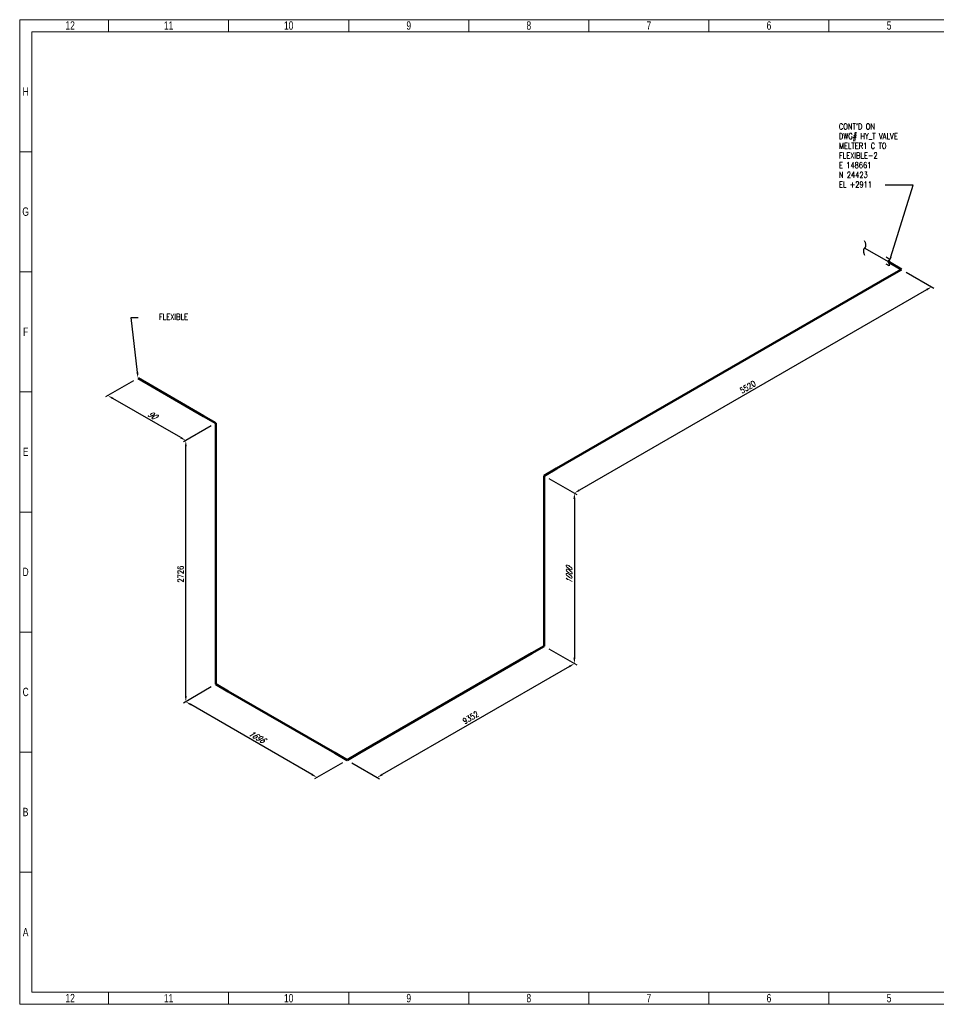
# Model space of a CAD drawing. Header units: millimetres. Extents: x 0 to 594, y 0 to 424.
# Tile 1 of 14: x 0 to 395, y 0 to 424. Entities that reach past the tile are written whole.
import ezdxf
from ezdxf import colors
from ezdxf.entities.mleader import LeaderData, LeaderLine
from ezdxf.math import Vec2, Vec3

# ---------------------------------------------------------------- set-up
doc = ezdxf.new("R2010")
doc.units = ezdxf.units.MM
doc.header["$LTSCALE"] = 0.25
doc.linetypes.add('DASHED2', pattern=[9.525, 6.35, -3.175])
for name, color, linetype in [('Annotation', 7, 'Continuous'), ('Continuation', 7, 'DASHED2'), ('Dimension', 1, 'Continuous')]:
    doc.layers.add(name, color=color, linetype=linetype)
doc.layers.add('Pipe Small Bore', color=30, linetype='Continuous', lineweight=50)
doc.styles.add('AdskIsoAnnotation', font='romans.shx', dxfattribs={"width": 0.8, "height": 1})
doc.styles.add('AdskIsoMetric', font='romans.shx', dxfattribs={"width": 0.8, "height": 2.5})
doc.styles.add('AdskIsoMetric-30', font='romans.shx', dxfattribs={"width": 0.8, "height": 2.5})
doc.styles.add('AdskIsoMetric30', font='romans.shx', dxfattribs={"width": 0.8, "oblique": 30, "height": 2.5})
doc.styles.add('SLDTEXTSTYLE3', font='TXT', dxfattribs={"width": 0.75})
doc.styles.get("Standard").update_dxf_attribs({"font": 'arial.ttf'})
doc.dimstyles.new('AdskIsoMetric', dxfattribs={"dimtxt": 2.5, "dimasz": 2.5, "dimexe": 1, "dimexo": 2, "dimgap": 0.8, "dimtad": 1, "dimdec": 0, "dimrnd": 1, "dimzin": 0, "dimdsep": 46, "dimtxsty": 'AdskIsoMetric', "dimcen": 0, "dimclrt": 7, "dimadec": 0, "dimazin": 0, "dimtfac": 1, "dimtdec": 0, "dimtmove": 1, "dimatfit": 3, "dimfxl": 1, "dimtfill": 1, "dimfrac": 2, "dimtolj": 1, "dimtzin": 0, "dimarcsym": 0})

# ---------------------------------------------------------------- blocks, each defined once
blk = doc.blocks.new('SplitMark-2-IsoRight')
at = {"color": 0, "linetype": 'ByBlock', "lineweight": -2, "extrusion": (-0.707107, -0.408248, 0.57735)}
for p, q in [((-0.707, 0.612), (-0.707, 0.612)), ((0, 0), (-0.707, 0.408))]:
    blk.add_line(p, q, dxfattribs=at)
at = {"linetype": 'ByBlock'}
for centre, start_param, end_param in [((-0.8, 0.564), 3.166366, 4.687616), ((-0.614, 0.253), 0.024424, 1.546372)]:
    blk.add_ellipse(centre, major_axis=(-0.091, 0.157), ratio=0.57735, start_param=start_param, end_param=end_param, dxfattribs=at)
blk = doc.blocks.new('*D16')
at = {"layer": 'Defpoints', "color": 0, "transparency": 16777216}
for p in [(380.01, 316.69), (226.05, 227.8), (239.04, 220.3)]:
    blk.add_point(p, dxfattribs=at)
at = {"layer": 'Dimension', "color": 0, "lineweight": -2, "transparency": 16777216}
for p, q in [((382.01, 315.53), (394, 308.61)), ((390.84, 307.94), (241.21, 221.55)), ((228.05, 226.64), (240.04, 219.72))]:
    blk.add_line(p, q, dxfattribs=at)
at = {"layer": 'Dimension', "color": 0, "transparency": 16777216}
for points in [[(390.63, 308.3), (391.04, 307.58), (393, 309.19)], [(241, 221.91), (241.41, 221.19), (239.04, 220.3)]]:
    blk.add_solid(points, dxfattribs=at)
at = {"layer": 'Dimension', "color": 7, "transparency": 16777216, "insert": (313.78, 266.03), "char_height": 2.5, "attachment_point": 5, "rotation": 30, "style": 'AdskIsoMetric-30', "bg_fill": 3, "box_fill_scale": 1.1, "bg_fill_color": 256, "bg_fill_true_color": 13158600, "bg_fill_transparency": 0}
blk.add_mtext('\\A1;5520', dxfattribs=at)
blk = doc.blocks.new('*D17')
at = {"layer": 'Defpoints', "color": 0, "transparency": 16777216}
for p in [(226.05, 227.8), (226.05, 154.31), (239.04, 146.81)]:
    blk.add_point(p, dxfattribs=at)
at = {"layer": 'Dimension', "color": 0, "lineweight": -2, "transparency": 16777216}
for p, q in [((228.05, 226.64), (240.04, 219.72)), ((239.04, 217.8), (239.04, 149.31)), ((228.05, 153.16), (240.04, 146.23))]:
    blk.add_line(p, q, dxfattribs=at)
at = {"layer": 'Dimension', "color": 0, "transparency": 16777216}
for points in [[(238.62, 217.8), (239.46, 217.8), (239.04, 220.3)], [(238.62, 149.31), (239.46, 149.31), (239.04, 146.81)]]:
    blk.add_solid(points, dxfattribs=at)
at = {"layer": 'Dimension', "color": 7, "transparency": 16777216, "insert": (236.8, 184.85), "char_height": 2.5, "attachment_point": 5, "rotation": 90, "style": 'AdskIsoMetric30', "bg_fill": 3, "box_fill_scale": 1.1, "bg_fill_color": 256, "bg_fill_true_color": 13158600, "bg_fill_transparency": 0}
blk.add_mtext('\\A1;1000', dxfattribs=at)
blk = doc.blocks.new('*D18')
at = {"layer": 'Defpoints', "color": 0, "transparency": 16777216}
for p in [(226.05, 154.31), (141.09, 105.26), (154.08, 97.76)]:
    blk.add_point(p, dxfattribs=at)
at = {"layer": 'Dimension', "color": 0, "lineweight": -2, "transparency": 16777216}
for p, q in [((228.05, 153.16), (240.04, 146.23)), ((236.88, 145.56), (156.25, 99.01)), ((143.09, 104.11), (155.08, 97.18))]:
    blk.add_line(p, q, dxfattribs=at)
at = {"layer": 'Dimension', "color": 0, "transparency": 16777216}
for points in [[(236.67, 145.92), (237.08, 145.2), (239.04, 146.81)], [(156.04, 99.37), (156.46, 98.65), (154.08, 97.76)]]:
    blk.add_solid(points, dxfattribs=at)
at = {"layer": 'Dimension', "color": 7, "transparency": 16777216, "insert": (194.32, 123.58), "char_height": 2.5, "attachment_point": 5, "rotation": 30, "style": 'AdskIsoMetric-30', "bg_fill": 3, "box_fill_scale": 1.1, "bg_fill_color": 256, "bg_fill_true_color": 13158600, "bg_fill_transparency": 0}
blk.add_mtext('\\A1;9352', dxfattribs=at)
blk = doc.blocks.new('*D19')
at = {"layer": 'Defpoints', "color": 0, "transparency": 16777216}
for p in [(84.57, 137.89), (71.58, 130.39), (141.09, 105.26)]:
    blk.add_point(p, dxfattribs=at)
at = {"layer": 'Dimension', "color": 0, "lineweight": -2, "transparency": 16777216}
for p, q in [((82.57, 136.74), (70.58, 129.81)), ((125.94, 99.01), (73.75, 129.14)), ((139.09, 104.11), (127.1, 97.18))]:
    blk.add_line(p, q, dxfattribs=at)
at = {"layer": 'Dimension', "color": 0, "transparency": 16777216}
for points in [[(73.96, 129.5), (73.54, 128.78), (71.58, 130.39)], [(126.15, 99.37), (125.73, 98.65), (128.1, 97.76)]]:
    blk.add_solid(points, dxfattribs=at)
at = {"layer": 'Dimension', "color": 7, "transparency": 16777216, "insert": (102.08, 115.37), "char_height": 2.5, "attachment_point": 5, "rotation": 330, "style": 'AdskIsoMetric30', "bg_fill": 3, "box_fill_scale": 1.1, "bg_fill_color": 256, "bg_fill_true_color": 13158600, "bg_fill_transparency": 0}
blk.add_mtext('\\A1;1696', dxfattribs=at)
blk = doc.blocks.new('*D20')
at = {"layer": 'Defpoints', "color": 0, "transparency": 16777216}
for p in [(84.57, 250.43), (71.58, 242.93), (84.57, 137.89)]:
    blk.add_point(p, dxfattribs=at)
at = {"layer": 'Dimension', "color": 0, "lineweight": -2, "transparency": 16777216}
for p, q in [((82.57, 249.28), (70.58, 242.35)), ((71.58, 132.89), (71.58, 240.43)), ((82.57, 136.74), (70.58, 129.81))]:
    blk.add_line(p, q, dxfattribs=at)
at = {"layer": 'Dimension', "color": 0, "transparency": 16777216}
for points in [[(71.17, 240.43), (72, 240.43), (71.58, 242.93)], [(71.17, 132.89), (72, 132.89), (71.58, 130.39)]]:
    blk.add_solid(points, dxfattribs=at)
at = {"layer": 'Dimension', "color": 7, "transparency": 16777216, "insert": (69.34, 185.37), "char_height": 2.5, "attachment_point": 5, "rotation": 90, "style": 'AdskIsoMetric-30', "bg_fill": 3, "box_fill_scale": 1.1, "bg_fill_color": 256, "bg_fill_true_color": 13158600, "bg_fill_transparency": 0}
blk.add_mtext('\\A1;2726', dxfattribs=at)
blk = doc.blocks.new('*D21')
at = {"layer": 'Defpoints', "color": 0, "transparency": 16777216}
for p in [(50.99, 269.82), (38, 262.32), (84.57, 250.43)]:
    blk.add_point(p, dxfattribs=at)
at = {"layer": 'Dimension', "color": 0, "lineweight": -2, "transparency": 16777216}
for p, q in [((48.99, 268.67), (37, 261.74)), ((69.42, 244.18), (40.16, 261.07)), ((82.57, 249.28), (70.58, 242.35))]:
    blk.add_line(p, q, dxfattribs=at)
at = {"layer": 'Dimension', "color": 0, "transparency": 16777216}
for points in [[(40.37, 261.43), (39.96, 260.71), (38, 262.32)], [(69.63, 244.54), (69.21, 243.82), (71.58, 242.93)]]:
    blk.add_solid(points, dxfattribs=at)
at = {"layer": 'Dimension', "color": 7, "transparency": 16777216, "insert": (57.03, 253.92), "char_height": 2.5, "attachment_point": 5, "rotation": 330, "style": 'AdskIsoMetric30', "bg_fill": 3, "box_fill_scale": 1.1, "bg_fill_color": 256, "bg_fill_true_color": 13158600, "bg_fill_transparency": 0}
blk.add_mtext('\\A1;90', dxfattribs=at)
blk = doc.blocks.new('Elbow-1-Iso2DSkew0')
at = {"color": 0, "linetype": 'ByBlock', "lineweight": -2, "extrusion": (-0.707107, -0.408248, 0.57735)}
for p, q in [((0, 0), (-5.3, 3.06)), ((0, 0), (0, 0)), ((0, -6.12), (0, 0))]:
    blk.add_line(p, q, dxfattribs=at)
blk = doc.blocks.new('Elbow-1-Iso2DSkew90')
at = {"color": 0, "linetype": 'ByBlock', "lineweight": -2, "extrusion": (1.92075e-11, -0.816497, -0.57735)}
for p, q in [((0, 0), (-5.3, 3.06)), ((5.3, 3.06), (0, 0)), ((0, 0), (0, 0))]:
    blk.add_line(p, q, dxfattribs=at)
blk = doc.blocks.new('Elbow-2-Iso2DSkew90')
at = {"color": 0, "linetype": 'ByBlock', "lineweight": -2, "extrusion": (0.707107, 0.408248, -0.57735)}
for p, q in [((0, 0), (0, 6.12)), ((0, 0), (0, 0)), ((5.3, -3.06), (0, 0))]:
    blk.add_line(p, q, dxfattribs=at)
blk = doc.blocks.new('Elbow-1-Iso2DSkew180')
at = {"color": 0, "linetype": 'ByBlock', "lineweight": -2, "extrusion": (-0.707107, 0.408248, -0.57735)}
for p, q in [((0, 6.12), (0, 0)), ((0, 0), (-5.3, -3.06)), ((0, 0), (0, 0))]:
    blk.add_line(p, q, dxfattribs=at)
blk = doc.blocks.new('Elbow-3-Iso2DSkew90')
at = {"color": 0, "linetype": 'ByBlock', "lineweight": -2, "extrusion": (0.707107, -0.408248, 0.57735)}
for p, q in [((5.3, 3.06), (0, 0)), ((0, 0), (0, -6.12)), ((0, 0), (0, 0))]:
    blk.add_line(p, q, dxfattribs=at)
blk = doc.blocks.new('Elbow-4-Iso2DSkew90')
at = {"color": 0, "linetype": 'ByBlock', "lineweight": -2, "extrusion": (1.72182e-10, -0.816497, -0.57735)}
for p, q in [((-5.3, 3.06), (0, 0)), ((0, 0), (-5.3, -3.06)), ((0, 0), (0, 0))]:
    blk.add_line(p, q, dxfattribs=at)
blk = doc.blocks.new('SocketWeld-2-IsoRight')
blk.add_hatch(color=256).paths.add_polyline_path([(0.006, -0.044), (0.006, -0.044), (0.006, -0.044), (0.006, -0.044), (0.006, -0.044), (0.007, -0.044), (0.007, -0.044), (0.007, -0.044), (0.007, -0.044), (0.007, -0.044), (0.008, -0.044), (0.008, -0.044), (0.008, -0.044), (0.008, -0.044), (0.009, -0.044), (0.009, -0.044), (0.009, -0.044), (0.009, -0.044), (0.009, -0.044), (0.01, -0.044), (0.01, -0.044), (0.01, -0.044), (0.01, -0.044), (0.01, -0.045), (0.011, -0.045), (0.011, -0.045), (0.011, -0.045), (0.011, -0.045), (0.012, -0.045), (0.012, -0.045), (0.012, -0.045), (0.012, -0.045), (0.012, -0.045), (0.013, -0.045), (0.013, -0.045), (0.013, -0.045), (0.013, -0.045), (0.013, -0.045), (0.014, -0.045), (0.014, -0.045), (0.014, -0.045), (0.014, -0.045), (0.015, -0.045), (0.015, -0.045), (0.015, -0.045), (0.015, -0.045), (0.015, -0.046), (0.016, -0.046), (0.016, -0.046), (0.016, -0.046), (0.016, -0.046), (0.016, -0.046), (0.016, -0.046), (0.017, -0.045), (0.017, -0.045), (0.017, -0.045), (0.017, -0.045), (0.017, -0.045), (0.018, -0.045), (0.018, -0.045), (0.018, -0.045), (0.018, -0.045), (0.018, -0.045), (0.018, -0.045), (0.019, -0.045), (0.019, -0.045), (0.019, -0.045), (0.019, -0.045), (0.019, -0.045), (0.02, -0.045), (0.02, -0.045), (0.02, -0.045), (0.02, -0.045), (0.02, -0.045), (0.02, -0.044), (0.021, -0.044), (0.021, -0.044), (0.021, -0.044), (0.021, -0.044), (0.021, -0.044), (0.022, -0.044), (0.022, -0.044), (0.022, -0.044), (0.022, -0.044), (0.022, -0.044), (0.022, -0.044), (0.023, -0.044), (0.023, -0.044), (0.023, -0.044), (0.023, -0.044), (0.023, -0.044), (0.024, -0.044), (0.024, -0.044), (0.024, -0.044), (0.024, -0.044), (0.024, -0.043), (0.024, -0.043), (0.025, -0.043), (0.025, -0.043), (0.025, -0.043), (0.025, -0.043), (0.025, -0.043), (0.025, -0.043), (0.025, -0.043), (0.026, -0.043), (0.026, -0.043), (0.026, -0.042), (0.026, -0.042), (0.026, -0.042), (0.026, -0.042), (0.026, -0.042), (0.026, -0.042), (0.027, -0.042), (0.027, -0.042), (0.027, -0.041), (0.027, -0.041), (0.027, -0.041), (0.027, -0.041), (0.027, -0.041), (0.028, -0.041), (0.028, -0.041), (0.028, -0.04), (0.028, -0.04), (0.028, -0.04), (0.028, -0.04), (0.028, -0.04), (0.028, -0.04), (0.029, -0.04), (0.029, -0.04), (0.029, -0.039), (0.029, -0.039), (0.029, -0.039), (0.029, -0.039), (0.029, -0.039), (0.03, -0.039), (0.03, -0.039), (0.03, -0.038), (0.03, -0.038), (0.03, -0.038), (0.03, -0.038), (0.03, -0.038), (0.03, -0.038), (0.031, -0.038), (0.031, -0.038), (0.031, -0.037), (0.031, -0.037), (0.031, -0.037), (0.031, -0.037), (0.031, -0.037), (0.032, -0.037), (0.032, -0.037), (0.032, -0.037), (0.032, -0.036), (0.032, -0.036), (0.032, -0.036), (0.032, -0.036), (0.032, -0.035), (0.032, -0.035), (0.032, -0.035), (0.032, -0.035), (0.032, -0.035), (0.032, -0.034), (0.032, -0.034), (0.032, -0.034), (0.032, -0.034), (0.033, -0.034), (0.033, -0.033), (0.033, -0.033), (0.033, -0.033), (0.033, -0.033), (0.033, -0.033), (0.033, -0.032), (0.033, -0.032), (0.033, -0.032), (0.033, -0.032), (0.033, -0.032), (0.033, -0.031), (0.033, -0.031), (0.033, -0.031), (0.034, -0.031), (0.034, -0.03), (0.034, -0.03), (0.034, -0.03), (0.034, -0.03), (0.034, -0.03), (0.034, -0.029), (0.034, -0.029), (0.034, -0.029), (0.034, -0.029), (0.034, -0.029), (0.034, -0.028), (0.034, -0.028), (0.034, -0.028), (0.035, -0.028), (0.035, -0.028), (0.035, -0.027), (0.035, -0.027), (0.035, -0.027), (0.035, -0.027), (0.035, -0.027), (0.035, -0.027), (0.035, -0.026), (0.035, -0.026), (0.035, -0.026), (0.035, -0.026), (0.035, -0.025), (0.035, -0.025), (0.035, -0.025), (0.035, -0.024), (0.035, -0.024), (0.035, -0.024), (0.035, -0.024), (0.035, -0.023), (0.035, -0.023), (0.035, -0.023), (0.035, -0.023), (0.035, -0.022), (0.035, -0.022), (0.035, -0.022), (0.035, -0.022), (0.035, -0.021), (0.035, -0.021), (0.035, -0.021), (0.035, -0.021), (0.035, -0.02), (0.035, -0.02), (0.035, -0.02), (0.035, -0.02), (0.035, -0.019), (0.035, -0.019), (0.035, -0.019), (0.035, -0.018), (0.035, -0.018), (0.035, -0.018), (0.035, -0.018), (0.035, -0.017), (0.035, -0.017), (0.035, -0.017), (0.035, -0.017), (0.035, -0.016), (0.035, -0.016), (0.035, -0.016), (0.035, -0.016), (0.035, -0.015), (0.035, -0.015), (0.035, -0.015), (0.035, -0.015), (0.035, -0.014), (0.035, -0.014), (0.035, -0.014), (0.035, -0.014), (0.035, -0.013), (0.035, -0.013), (0.035, -0.013), (0.035, -0.013), (0.035, -0.012), (0.035, -0.012), (0.034, -0.012), (0.034, -0.011), (0.034, -0.011), (0.034, -0.011), (0.034, -0.011), (0.034, -0.01), (0.034, -0.01), (0.034, -0.01), (0.034, -0.009), (0.034, -0.009), (0.034, -0.009), (0.034, -0.009), (0.034, -0.008), (0.034, -0.008), (0.033, -0.008), (0.033, -0.007), (0.033, -0.007), (0.033, -0.007), (0.033, -0.007), (0.033, -0.006), (0.033, -0.006), (0.033, -0.006), (0.033, -0.005), (0.033, -0.005), (0.033, -0.005), (0.033, -0.005), (0.033, -0.004), (0.033, -0.004), (0.032, -0.004), (0.032, -0.003), (0.032, -0.003), (0.032, -0.003), (0.032, -0.003), (0.032, -0.002), (0.032, -0.002), (0.032, -0.002), (0.032, -0.001), (0.032, -0.001), (0.032, -0.001), (0.032, -0.001), (0.032, 0), (0.032, 0), (0.032, 0), (0.032, 0), (0.031, 0.001), (0.031, 0.001), (0.031, 0.001), (0.031, 0.001), (0.031, 0.002), (0.031, 0.002), (0.031, 0.002), (0.03, 0.003), (0.03, 0.003), (0.03, 0.003), (0.03, 0.003), (0.03, 0.004), (0.03, 0.004), (0.03, 0.004), (0.03, 0.005), (0.029, 0.005), (0.029, 0.005), (0.029, 0.006), (0.029, 0.006), (0.029, 0.006), (0.029, 0.006), (0.029, 0.007), (0.028, 0.007), (0.028, 0.007), (0.028, 0.008), (0.028, 0.008), (0.028, 0.008), (0.028, 0.008), (0.028, 0.009), (0.028, 0.009), (0.027, 0.009), (0.027, 0.01), (0.027, 0.01), (0.027, 0.01), (0.027, 0.01), (0.027, 0.011), (0.027, 0.011), (0.026, 0.011), (0.026, 0.012), (0.026, 0.012), (0.026, 0.012), (0.026, 0.012), (0.026, 0.013), (0.026, 0.013), (0.026, 0.013), (0.025, 0.014), (0.025, 0.014), (0.025, 0.014), (0.025, 0.014), (0.025, 0.014), (0.025, 0.015), (0.025, 0.015), (0.024, 0.015), (0.024, 0.015), (0.024, 0.016), (0.024, 0.016), (0.024, 0.016), (0.024, 0.017), (0.023, 0.017), (0.023, 0.017), (0.023, 0.017), (0.023, 0.018), (0.023, 0.018), (0.022, 0.018), (0.022, 0.018), (0.022, 0.019), (0.022, 0.019), (0.022, 0.019), (0.022, 0.019), (0.021, 0.02), (0.021, 0.02), (0.021, 0.02), (0.021, 0.02), (0.021, 0.021), (0.02, 0.021), (0.02, 0.021), (0.02, 0.021), (0.02, 0.022), (0.02, 0.022), (0.02, 0.022), (0.019, 0.022), (0.019, 0.023), (0.019, 0.023), (0.019, 0.023), (0.019, 0.023), (0.018, 0.024), (0.018, 0.024), (0.018, 0.024), (0.018, 0.025), (0.018, 0.025), (0.018, 0.025), (0.017, 0.025), (0.017, 0.026), (0.017, 0.026), (0.017, 0.026), (0.017, 0.026), (0.016, 0.027), (0.016, 0.027), (0.016, 0.027), (0.016, 0.027), (0.016, 0.027), (0.016, 0.028), (0.015, 0.028), (0.015, 0.028), (0.015, 0.028), (0.015, 0.028), (0.015, 0.029), (0.014, 0.029), (0.014, 0.029), (0.014, 0.029), (0.014, 0.029), (0.013, 0.03), (0.013, 0.03), (0.013, 0.03), (0.013, 0.03), (0.013, 0.03), (0.012, 0.031), (0.012, 0.031), (0.012, 0.031), (0.012, 0.031), (0.012, 0.031), (0.011, 0.032), (0.011, 0.032), (0.011, 0.032), (0.011, 0.032), (0.01, 0.032), (0.01, 0.033), (0.01, 0.033), (0.01, 0.033), (0.01, 0.033), (0.009, 0.033), (0.009, 0.034), (0.009, 0.034), (0.009, 0.034), (0.009, 0.034), (0.008, 0.034), (0.008, 0.035), (0.008, 0.035), (0.008, 0.035), (0.007, 0.035), (0.007, 0.035), (0.007, 0.036), (0.007, 0.036), (0.007, 0.036), (0.006, 0.036), (0.006, 0.037), (0.006, 0.037), (0.006, 0.037), (0.006, 0.037), (0.006, 0.037), (0.005, 0.037), (0.005, 0.037), (0.005, 0.038), (0.005, 0.038), (0.004, 0.038), (0.004, 0.038), (0.004, 0.038), (0.004, 0.038), (0.003, 0.038), (0.003, 0.038), (0.003, 0.039), (0.003, 0.039), (0.003, 0.039), (0.002, 0.039), (0.002, 0.039), (0.002, 0.039), (0.002, 0.039), (0.001, 0.039), (0.001, 0.04), (0.001, 0.04), (0.001, 0.04), (0.001, 0.04), (0, 0.04), (0, 0.04), (0, 0.04), (0, 0.041), (-0.001, 0.041), (-0.001, 0.041), (-0.001, 0.041), (-0.001, 0.041), (-0.001, 0.041), (-0.002, 0.041), (-0.002, 0.041), (-0.002, 0.042), (-0.002, 0.042), (-0.003, 0.042), (-0.003, 0.042), (-0.003, 0.042), (-0.003, 0.042), (-0.004, 0.042), (-0.004, 0.042), (-0.004, 0.043), (-0.004, 0.043), (-0.004, 0.043), (-0.005, 0.043), (-0.005, 0.043), (-0.005, 0.043), (-0.005, 0.043), (-0.006, 0.044), (-0.006, 0.044), (-0.006, 0.044), (-0.006, 0.044), (-0.006, 0.044), (-0.006, 0.044), (-0.007, 0.044), (-0.007, 0.044), (-0.007, 0.044), (-0.007, 0.044), (-0.007, 0.044), (-0.008, 0.044), (-0.008, 0.044), (-0.008, 0.044), (-0.008, 0.044), (-0.009, 0.044), (-0.009, 0.044), (-0.009, 0.044), (-0.009, 0.044), (-0.009, 0.044), (-0.01, 0.044), (-0.01, 0.044), (-0.01, 0.044), (-0.01, 0.044), (-0.01, 0.045), (-0.011, 0.045), (-0.011, 0.045), (-0.011, 0.045), (-0.011, 0.045), (-0.012, 0.045), (-0.012, 0.045), (-0.012, 0.045), (-0.012, 0.045), (-0.012, 0.045), (-0.013, 0.045), (-0.013, 0.045), (-0.013, 0.045), (-0.013, 0.045), (-0.013, 0.045), (-0.014, 0.045), (-0.014, 0.045), (-0.014, 0.045), (-0.014, 0.045), (-0.015, 0.045), (-0.015, 0.045), (-0.015, 0.045), (-0.015, 0.045), (-0.015, 0.046), (-0.016, 0.046), (-0.016, 0.046), (-0.016, 0.046), (-0.016, 0.046), (-0.016, 0.046), (-0.016, 0.046), (-0.017, 0.045), (-0.017, 0.045), (-0.017, 0.045), (-0.017, 0.045), (-0.017, 0.045), (-0.018, 0.045), (-0.018, 0.045), (-0.018, 0.045), (-0.018, 0.045), (-0.018, 0.045), (-0.018, 0.045), (-0.019, 0.045), (-0.019, 0.045), (-0.019, 0.045), (-0.019, 0.045), (-0.019, 0.045), (-0.02, 0.045), (-0.02, 0.045), (-0.02, 0.045), (-0.02, 0.045), (-0.02, 0.045), (-0.02, 0.044), (-0.021, 0.044), (-0.021, 0.044), (-0.021, 0.044), (-0.021, 0.044), (-0.021, 0.044), (-0.022, 0.044), (-0.022, 0.044), (-0.022, 0.044), (-0.022, 0.044), (-0.022, 0.044), (-0.022, 0.044), (-0.023, 0.044), (-0.023, 0.044), (-0.023, 0.044), (-0.023, 0.044), (-0.023, 0.044), (-0.024, 0.044), (-0.024, 0.044), (-0.024, 0.044), (-0.024, 0.044), (-0.024, 0.043), (-0.024, 0.043), (-0.025, 0.043), (-0.025, 0.043), (-0.025, 0.043), (-0.025, 0.043), (-0.025, 0.043), (-0.025, 0.043), (-0.025, 0.043), (-0.026, 0.043), (-0.026, 0.043), (-0.026, 0.042), (-0.026, 0.042), (-0.026, 0.042), (-0.026, 0.042), (-0.026, 0.042), (-0.026, 0.042), (-0.027, 0.042), (-0.027, 0.042), (-0.027, 0.041), (-0.027, 0.041), (-0.027, 0.041), (-0.027, 0.041), (-0.027, 0.041), (-0.028, 0.041), (-0.028, 0.041), (-0.028, 0.04), (-0.028, 0.04), (-0.028, 0.04), (-0.028, 0.04), (-0.028, 0.04), (-0.028, 0.04), (-0.029, 0.04), (-0.029, 0.04), (-0.029, 0.039), (-0.029, 0.039), (-0.029, 0.039), (-0.029, 0.039), (-0.029, 0.039), (-0.03, 0.039), (-0.03, 0.039), (-0.03, 0.038), (-0.03, 0.038), (-0.03, 0.038), (-0.03, 0.038), (-0.03, 0.038), (-0.03, 0.038), (-0.031, 0.038), (-0.031, 0.038), (-0.031, 0.037), (-0.031, 0.037), (-0.031, 0.037), (-0.031, 0.037), (-0.031, 0.037), (-0.032, 0.037), (-0.032, 0.037), (-0.032, 0.037), (-0.032, 0.036), (-0.032, 0.036), (-0.032, 0.036), (-0.032, 0.036), (-0.032, 0.035), (-0.032, 0.035), (-0.032, 0.035), (-0.032, 0.035), (-0.032, 0.035), (-0.032, 0.034), (-0.032, 0.034), (-0.032, 0.034), (-0.032, 0.034), (-0.033, 0.034), (-0.033, 0.033), (-0.033, 0.033), (-0.033, 0.033), (-0.033, 0.033), (-0.033, 0.033), (-0.033, 0.032), (-0.033, 0.032), (-0.033, 0.032), (-0.033, 0.032), (-0.033, 0.032), (-0.033, 0.031), (-0.033, 0.031), (-0.033, 0.031), (-0.034, 0.031), (-0.034, 0.03), (-0.034, 0.03), (-0.034, 0.03), (-0.034, 0.03), (-0.034, 0.03), (-0.034, 0.029), (-0.034, 0.029), (-0.034, 0.029), (-0.034, 0.029), (-0.034, 0.029), (-0.034, 0.028), (-0.034, 0.028), (-0.034, 0.028), (-0.035, 0.028), (-0.035, 0.028), (-0.035, 0.027), (-0.035, 0.027), (-0.035, 0.027), (-0.035, 0.027), (-0.035, 0.027), (-0.035, 0.027), (-0.035, 0.026), (-0.035, 0.026), (-0.035, 0.026), (-0.035, 0.026), (-0.035, 0.025), (-0.035, 0.025), (-0.035, 0.025), (-0.035, 0.024), (-0.035, 0.024), (-0.035, 0.024), (-0.035, 0.024), (-0.035, 0.023), (-0.035, 0.023), (-0.035, 0.023), (-0.035, 0.023), (-0.035, 0.022), (-0.035, 0.022), (-0.035, 0.022), (-0.035, 0.022), (-0.035, 0.021), (-0.035, 0.021), (-0.035, 0.021), (-0.035, 0.021), (-0.035, 0.02), (-0.035, 0.02), (-0.035, 0.02), (-0.035, 0.02), (-0.035, 0.019), (-0.035, 0.019), (-0.035, 0.019), (-0.035, 0.018), (-0.035, 0.018), (-0.035, 0.018), (-0.035, 0.018), (-0.035, 0.017), (-0.035, 0.017), (-0.035, 0.017), (-0.035, 0.017), (-0.035, 0.016), (-0.035, 0.016), (-0.035, 0.016), (-0.035, 0.016), (-0.035, 0.015), (-0.035, 0.015), (-0.035, 0.015), (-0.035, 0.015), (-0.035, 0.014), (-0.035, 0.014), (-0.035, 0.014), (-0.035, 0.014), (-0.035, 0.013), (-0.035, 0.013), (-0.035, 0.013), (-0.035, 0.013), (-0.035, 0.012), (-0.035, 0.012), (-0.034, 0.012), (-0.034, 0.011), (-0.034, 0.011), (-0.034, 0.011), (-0.034, 0.011), (-0.034, 0.01), (-0.034, 0.01), (-0.034, 0.01), (-0.034, 0.009), (-0.034, 0.009), (-0.034, 0.009), (-0.034, 0.009), (-0.034, 0.008), (-0.034, 0.008), (-0.033, 0.008), (-0.033, 0.007), (-0.033, 0.007), (-0.033, 0.007), (-0.033, 0.007), (-0.033, 0.006), (-0.033, 0.006), (-0.033, 0.006), (-0.033, 0.005), (-0.033, 0.005), (-0.033, 0.005), (-0.033, 0.005), (-0.033, 0.004), (-0.033, 0.004), (-0.032, 0.004), (-0.032, 0.003), (-0.032, 0.003), (-0.032, 0.003), (-0.032, 0.003), (-0.032, 0.002), (-0.032, 0.002), (-0.032, 0.002), (-0.032, 0.001), (-0.032, 0.001), (-0.032, 0.001), (-0.032, 0.001), (-0.032, 0), (-0.032, 0), (-0.032, 0), (-0.032, 0), (-0.031, -0.001), (-0.031, -0.001), (-0.031, -0.001), (-0.031, -0.001), (-0.031, -0.002), (-0.031, -0.002), (-0.031, -0.002), (-0.03, -0.003), (-0.03, -0.003), (-0.03, -0.003), (-0.03, -0.004), (-0.03, -0.004), (-0.03, -0.004), (-0.03, -0.004), (-0.03, -0.005), (-0.029, -0.005), (-0.029, -0.005), (-0.029, -0.006), (-0.029, -0.006), (-0.029, -0.006), (-0.029, -0.006), (-0.029, -0.007), (-0.028, -0.007), (-0.028, -0.007), (-0.028, -0.008), (-0.028, -0.008), (-0.028, -0.008), (-0.028, -0.008), (-0.028, -0.009), (-0.028, -0.009), (-0.027, -0.009), (-0.027, -0.01), (-0.027, -0.01), (-0.027, -0.01), (-0.027, -0.01), (-0.027, -0.011), (-0.027, -0.011), (-0.026, -0.011), (-0.026, -0.012), (-0.026, -0.012), (-0.026, -0.012), (-0.026, -0.012), (-0.026, -0.013), (-0.026, -0.013), (-0.026, -0.013), (-0.025, -0.014), (-0.025, -0.014), (-0.025, -0.014), (-0.025, -0.014), (-0.025, -0.014), (-0.025, -0.015), (-0.025, -0.015), (-0.024, -0.015), (-0.024, -0.015), (-0.024, -0.016), (-0.024, -0.016), (-0.024, -0.016), (-0.024, -0.017), (-0.023, -0.017), (-0.023, -0.017), (-0.023, -0.017), (-0.023, -0.018), (-0.023, -0.018), (-0.022, -0.018), (-0.022, -0.018), (-0.022, -0.019), (-0.022, -0.019), (-0.022, -0.019), (-0.022, -0.019), (-0.021, -0.02), (-0.021, -0.02), (-0.021, -0.02), (-0.021, -0.02), (-0.021, -0.021), (-0.02, -0.021), (-0.02, -0.021), (-0.02, -0.021), (-0.02, -0.022), (-0.02, -0.022), (-0.02, -0.022), (-0.019, -0.022), (-0.019, -0.023), (-0.019, -0.023), (-0.019, -0.023), (-0.019, -0.023), (-0.018, -0.024), (-0.018, -0.024), (-0.018, -0.024), (-0.018, -0.025), (-0.018, -0.025), (-0.018, -0.025), (-0.017, -0.025), (-0.017, -0.026), (-0.017, -0.026), (-0.017, -0.026), (-0.017, -0.026), (-0.016, -0.027), (-0.016, -0.027), (-0.016, -0.027), (-0.016, -0.027), (-0.016, -0.027), (-0.016, -0.028), (-0.015, -0.028), (-0.015, -0.028), (-0.015, -0.028), (-0.015, -0.028), (-0.015, -0.029), (-0.014, -0.029), (-0.014, -0.029), (-0.014, -0.029), (-0.014, -0.029), (-0.013, -0.03), (-0.013, -0.03), (-0.013, -0.03), (-0.013, -0.03), (-0.013, -0.03), (-0.012, -0.031), (-0.012, -0.031), (-0.012, -0.031), (-0.012, -0.031), (-0.012, -0.031), (-0.011, -0.032), (-0.011, -0.032), (-0.011, -0.032), (-0.011, -0.032), (-0.01, -0.032), (-0.01, -0.033), (-0.01, -0.033), (-0.01, -0.033), (-0.01, -0.033), (-0.009, -0.033), (-0.009, -0.034), (-0.009, -0.034), (-0.009, -0.034), (-0.009, -0.034), (-0.008, -0.034), (-0.008, -0.035), (-0.008, -0.035), (-0.008, -0.035), (-0.007, -0.035), (-0.007, -0.035), (-0.007, -0.036), (-0.007, -0.036), (-0.007, -0.036), (-0.006, -0.036), (-0.006, -0.037), (-0.006, -0.037), (-0.006, -0.037), (-0.006, -0.037), (-0.006, -0.037), (-0.005, -0.037), (-0.005, -0.037), (-0.005, -0.038), (-0.005, -0.038), (-0.004, -0.038), (-0.004, -0.038), (-0.004, -0.038), (-0.004, -0.038), (-0.004, -0.038), (-0.003, -0.038), (-0.003, -0.039), (-0.003, -0.039), (-0.003, -0.039), (-0.002, -0.039), (-0.002, -0.039), (-0.002, -0.039), (-0.002, -0.039), (-0.001, -0.039), (-0.001, -0.04), (-0.001, -0.04), (-0.001, -0.04), (-0.001, -0.04), (0, -0.04), (0, -0.04), (0, -0.04), (0, -0.041), (0.001, -0.041), (0.001, -0.041), (0.001, -0.041), (0.001, -0.041), (0.001, -0.041), (0.002, -0.041), (0.002, -0.041), (0.002, -0.042), (0.002, -0.042), (0.003, -0.042), (0.003, -0.042), (0.003, -0.042), (0.003, -0.042), (0.003, -0.042), (0.004, -0.042), (0.004, -0.043), (0.004, -0.043), (0.004, -0.043), (0.005, -0.043), (0.005, -0.043), (0.005, -0.043), (0.005, -0.043)], flags=0)
at = {"color": 0, "linetype": 'ByBlock', "lineweight": -2, "extrusion": (-0.707107, -0.408248, 0.57735)}
for p, q in [((-0.088, 0.153), (0, 0.102)), ((-0.032, 0.037), (-0.035, 0.027)), ((-0.035, 0.027), (-0.035, 0.014)), ((-0.035, 0.014), (-0.032, 0)), ((-0.025, 0.043), (-0.032, 0.037)), ((-0.016, 0.046), (-0.025, 0.043)), ((-0.006, 0.044), (-0.016, 0.046)), ((0.006, 0.037), (-0.006, 0.044)), ((0, 0.102), (0, -0.102)), ((0.016, 0.027), (0.006, 0.037)), ((0.025, 0.014), (0.016, 0.027)), ((0.032, 0), (0.025, 0.014)), ((0.035, -0.014), (0.032, 0)), ((0, -0.102), (-0.088, -0.051)), ((-0.032, 0), (-0.025, -0.014)), ((-0.025, -0.014), (-0.016, -0.027)), ((-0.016, -0.027), (-0.006, -0.037)), ((-0.006, -0.037), (0.006, -0.044)), ((0.006, -0.044), (0.016, -0.046)), ((0.016, -0.046), (0.025, -0.043)), ((0.025, -0.043), (0.032, -0.037)), ((0.032, -0.037), (0.035, -0.027)), ((0.035, -0.027), (0.035, -0.014))]:
    blk.add_line(p, q, dxfattribs=at)
blk = doc.blocks.new('cajetin')
at = {"color": 7, "linetype": 'Continuous', "lineweight": 18}
for p, q in [((0, 0), (0, 615)), ((0, 615), (861, 615)), ((55.5, 607.5), (55.5, 615)), ((130.5, 607.5), (130.5, 615)), ((205.5, 607.5), (205.5, 615)), ((280.5, 607.5), (280.5, 615)), ((355.5, 607.5), (355.5, 615)), ((430.5, 607.5), (430.5, 615)), ((505.5, 607.5), (505.5, 615)), ((7.5, 7.5), (7.5, 607.5)), ((7.5, 607.5), (853.5, 607.5)), ((430.5, 607.5), (430.5, 607.5)), ((7.5, 532.5), (0, 532.5)), ((7.5, 457.5), (0, 457.5)), ((7.5, 382.5), (0, 382.5)), ((7.5, 307.5), (0, 307.5)), ((7.5, 307.5), (7.5, 307.5)), ((7.5, 232.5), (0, 232.5)), ((7.5, 157.5), (0, 157.5)), ((7.5, 82.5), (0, 82.5)), ((853.5, 7.5), (7.5, 7.5)), ((55.5, 7.5), (55.5, 0)), ((130.5, 7.5), (130.5, 0)), ((205.5, 7.5), (205.5, 0)), ((280.5, 7.5), (280.5, 0)), ((355.5, 7.5), (355.5, 0)), ((430.5, 7.5), (430.5, 7.5)), ((430.5, 7.5), (430.5, 0)), ((505.5, 7.5), (505.5, 0)), ((861, 0), (0, 0))]:
    blk.add_line(p, q, dxfattribs=at)
at = {"color": 7, "linetype": 'Continuous', "lineweight": 0, "char_height": 5.25, "attachment_point": 2, "style": 'SLDTEXTSTYLE3'}
for s, insert in [('12', (31.51, 613.99)), ('11', (93.01, 613.99)), ('10', (168.01, 613.99)), ('9', (243.01, 613.99)), ('8', (318.01, 613.99)), ('7', (393.01, 613.99)), ('6', (468.01, 613.99)), ('5', (543.01, 613.99)), ('H', (3.75, 572.74)), ('G', (3.68, 497.74)), ('F', (3.71, 422.74)), ('E', (3.74, 347.74)), ('D', (3.68, 272.74)), ('C', (3.73, 197.74)), ('B', (3.69, 122.74)), ('A', (3.7, 47.74)), ('12', (31.51, 6.49)), ('11', (93.01, 6.49)), ('10', (168.01, 6.49)), ('9', (243.01, 6.49)), ('8', (318.01, 6.49)), ('7', (393.01, 6.49)), ('6', (468.01, 6.49)), ('5', (543.01, 6.49))]:
    blk.add_mtext(s, dxfattribs=dict(at, insert=insert))

msp = doc.modelspace()

# ---------------------------------------------------------------- block references
at = {"layer": 'Continuation', "xscale": 15, "yscale": 15, "zscale": 15, "rotation": 3.562160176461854e-09}
msp.add_blockref('SplitMark-2-IsoRight', (374.708, 319.748), dxfattribs=at)

# ---------------------------------------------------------------- texts
at = {"layer": 'Annotation', "insert": (353, 352), "char_height": 2.5, "width": 29.3, "attachment_point": 7, "style": 'AdskIsoAnnotation', "bg_fill": 3, "box_fill_scale": 1, "bg_fill_color": 256, "bg_fill_true_color": 13158600, "bg_fill_transparency": 0}
msp.add_mtext("{\\Q0;CONT'D ON^M^JDWG# HY_T VALVE MELTER1 C TO FLEXIBLE-2^M^JE 148661^M^JN 24423^M^JEL +2911}", dxfattribs=at)

# ---------------------------------------------------------------- dimensions: what is measured, and where the dimension line sits
at = {"layer": 'Dimension'}
dim = msp.add_linear_dim(base=(239.04, 220.296), p1=(380.011, 316.686), p2=(226.05, 227.796), angle=210, text='5520', dimstyle='AdskIsoMetric', override={"dimtad": 0, "dimlfac": 31.052347, "dimtxsty": 'AdskIsoMetric-30', "dimse1": 0, "dimse2": 0, "dimsd1": 0, "dimsd2": 0, "dimtmove": 1}, dxfattribs=at)
dim.commit()
dim.dimension.update_dxf_attribs({"geometry": '*D16', "text_midpoint": (313.781, 266.034), "dimtype": 160})

# ---------------------------------------------------------------- leaders
at = {"layer": 'Annotation'}
ml = msp.add_multileader_mtext('Standard', dxfattribs=at)
ml.set_content('')
ml.set_leader_properties()
ml.build(insert=Vec2(0, 0))
ml.multileader.update_dxf_attribs({"dogleg_length": 3.062, "arrow_head_size": 2.5})
ctx = ml.context
ctx.base_point, ctx.arrow_head_size = Vec3(44.938, 296), 2.5
notes = []
notes.append((ctx, [(0, (1, 1, 0), (48, 296), (1, 0), 3.062, [(0, [(50.989, 269.82)], 0, [])])]))
ctx.mtext, ml.multileader.dxf.content_type = None, 0
for ctx, leaders in notes:
    for number, flags, end, landing, length, lines in leaders:
        leader = LeaderData()
        leader.index, (leader.has_last_leader_line, leader.has_dogleg_vector, leader.attachment_direction) = number, flags
        leader.last_leader_point, leader.dogleg_vector, leader.dogleg_length = Vec3(end), Vec3(landing), length
        for number, points, colour, breaks in lines:
            line = LeaderLine()
            line.index, line.vertices, line.color, line.breaks = number, Vec3.list(points), colors.encode_raw_color(colour), breaks
            leader.lines.append(line)
        ctx.leaders.append(leader)

# ---------------------------------------------------------------- next in the draw order: linework, layer by layer
at = {"layer": 'Pipe Small Bore'}
msp.add_lwpolyline([(374.708, 313.624), (231.353, 230.858)], dxfattribs=at)

# ---------------------------------------------------------------- next in the draw order: block references
at = {"layer": 'Continuation', "xscale": 15, "yscale": 15, "zscale": 15, "rotation": 3.610295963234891e-09}
msp.add_blockref('SocketWeld-2-IsoRight', (374.708, 319.748), dxfattribs=at)
at = {"layer": 'Pipe Small Bore'}
msp.add_blockref('Elbow-4-Iso2DSkew90', (380.011, 316.686), dxfattribs=at)

# ---------------------------------------------------------------- next in the draw order: dimensions: what is measured, and where the dimension line sits
at = {"layer": 'Dimension'}
dim = msp.add_linear_dim(base=(239.04, 146.81), p1=(226.05, 227.796), p2=(226.05, 154.31), angle=270, text='1000', dimstyle='AdskIsoMetric', override={"dimtad": 0, "dimlfac": 13.608023, "dimtxsty": 'AdskIsoMetric30', "dimse1": 0, "dimse2": 0, "dimsd1": 0, "dimsd2": 0, "dimtmove": 1}, dxfattribs=at)
dim.commit()
dim.dimension.update_dxf_attribs({"geometry": '*D17', "text_midpoint": (236.8, 184.847), "dimtype": 160})

# ---------------------------------------------------------------- next in the draw order: leaders
at = {"layer": 'Annotation'}
ml = msp.add_multileader_mtext('Standard', dxfattribs=at)
ml.set_content('')
ml.set_leader_properties()
ml.build(insert=Vec2(0, 0))
ml.multileader.update_dxf_attribs({"dogleg_length": 12.041, "arrow_head_size": 2.5})
ctx = ml.context
ctx.base_point, ctx.arrow_head_size = Vec3(372.959, 353), 2.5
notes = []
notes.append((ctx, [(0, (1, 1, 0), (385, 353), (-1, 0), 12.041, [(0, [(374.708, 319.748)], 0, [])])]))
ctx.mtext, ml.multileader.dxf.content_type = None, 0
for ctx, leaders in notes:
    for number, flags, end, landing, length, lines in leaders:
        leader = LeaderData()
        leader.index, (leader.has_last_leader_line, leader.has_dogleg_vector, leader.attachment_direction) = number, flags
        leader.last_leader_point, leader.dogleg_vector, leader.dogleg_length = Vec3(end), Vec3(landing), length
        for number, points, colour, breaks in lines:
            line = LeaderLine()
            line.index, line.vertices, line.color, line.breaks = number, Vec3.list(points), colors.encode_raw_color(colour), breaks
            leader.lines.append(line)
        ctx.leaders.append(leader)

# ---------------------------------------------------------------- next in the draw order: linework, layer by layer
at = {"layer": 'Pipe Small Bore'}
msp.add_lwpolyline([(226.05, 221.673), (226.05, 160.434)], dxfattribs=at)

# ---------------------------------------------------------------- next in the draw order: block references
msp.add_blockref('Elbow-3-Iso2DSkew90', (226.05, 227.796), dxfattribs=at)

# ---------------------------------------------------------------- next in the draw order: dimensions: what is measured, and where the dimension line sits
at = {"layer": 'Dimension'}
dim = msp.add_linear_dim(base=(154.083, 97.76), p1=(226.05, 154.31), p2=(141.093, 105.26), angle=210, text='9352', dimstyle='AdskIsoMetric', override={"dimtad": 0, "dimlfac": 95.328776, "dimtxsty": 'AdskIsoMetric-30', "dimse1": 0, "dimse2": 0, "dimsd1": 0, "dimsd2": 0, "dimtmove": 1}, dxfattribs=at)
dim.commit()
dim.dimension.update_dxf_attribs({"geometry": '*D18', "text_midpoint": (194.322, 123.579), "dimtype": 160})

# ---------------------------------------------------------------- next in the draw order: linework, layer by layer
at = {"layer": 'Pipe Small Bore'}
msp.add_lwpolyline([(220.747, 151.248), (146.396, 108.322)], dxfattribs=at)

# ---------------------------------------------------------------- next in the draw order: block references
msp.add_blockref('Elbow-1-Iso2DSkew180', (226.05, 154.31), dxfattribs=at)

# ---------------------------------------------------------------- next in the draw order: dimensions: what is measured, and where the dimension line sits
at = {"layer": 'Dimension'}
dim = msp.add_linear_dim(base=(71.583, 130.392), p1=(141.093, 105.26), p2=(84.573, 137.892), angle=150, text='1696', dimstyle='AdskIsoMetric', override={"dimtad": 0, "dimlfac": 25.982805, "dimtxsty": 'AdskIsoMetric30', "dimse1": 0, "dimse2": 0, "dimsd1": 0, "dimsd2": 0, "dimtmove": 1}, dxfattribs=at)
dim.commit()
dim.dimension.update_dxf_attribs({"geometry": '*D19', "text_midpoint": (102.082, 115.369), "dimtype": 160})

# ---------------------------------------------------------------- next in the draw order: linework, layer by layer
at = {"layer": 'Pipe Small Bore'}
msp.add_lwpolyline([(135.789, 108.322), (89.877, 134.83)], dxfattribs=at)

# ---------------------------------------------------------------- next in the draw order: block references
msp.add_blockref('Elbow-1-Iso2DSkew90', (141.093, 105.26), dxfattribs=at)

# ---------------------------------------------------------------- next in the draw order: dimensions: what is measured, and where the dimension line sits
at = {"layer": 'Dimension'}
dim = msp.add_linear_dim(base=(71.583, 242.93), p1=(84.573, 137.892), p2=(84.573, 250.43), angle=90, text='2726', dimstyle='AdskIsoMetric', override={"dimtad": 0, "dimlfac": 24.227312, "dimtxsty": 'AdskIsoMetric-30', "dimse1": 0, "dimse2": 0, "dimsd1": 0, "dimsd2": 0, "dimtmove": 1}, dxfattribs=at)
dim.commit()
dim.dimension.update_dxf_attribs({"geometry": '*D20', "text_midpoint": (69.343, 185.368), "dimtype": 160})

# ---------------------------------------------------------------- next in the draw order: block references
at = {"layer": 'Pipe Small Bore'}
msp.add_blockref('Elbow-2-Iso2DSkew90', (84.573, 137.892), dxfattribs=at)

# ---------------------------------------------------------------- next in the draw order: dimensions: what is measured, and where the dimension line sits
at = {"layer": 'Dimension'}
dim = msp.add_linear_dim(base=(37.998, 262.32), p1=(84.573, 250.43), p2=(50.989, 269.82), angle=150, text='90', dimstyle='AdskIsoMetric', override={"dimtad": 0, "dimlfac": 2.316079, "dimtxsty": 'AdskIsoMetric30', "dimse1": 0, "dimse2": 0, "dimsd1": 0, "dimsd2": 0, "dimtmove": 1}, dxfattribs=at)
dim.commit()
dim.dimension.update_dxf_attribs({"geometry": '*D21', "text_midpoint": (57.031, 253.918), "dimtype": 160})

# ---------------------------------------------------------------- next in the draw order: linework, layer by layer
at = {"layer": 'Pipe Small Bore'}
for points in [[(79.27, 253.492), (50.989, 269.82)], [(84.573, 144.016), (84.573, 244.306)]]:
    msp.add_lwpolyline(points, dxfattribs=at)

# ---------------------------------------------------------------- next in the draw order: block references
at = {"xscale": 0.689895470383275, "yscale": 0.689895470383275, "zscale": 0.689895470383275}
msp.add_blockref('cajetin', (0, 0), dxfattribs=at)
at = {"layer": 'Pipe Small Bore'}
msp.add_blockref('Elbow-1-Iso2DSkew0', (84.573, 250.43), dxfattribs=at)

# ---------------------------------------------------------------- next in the draw order: texts
at = {"layer": 'Annotation', "insert": (60, 295), "char_height": 2.5, "attachment_point": 7, "style": 'AdskIsoAnnotation', "bg_fill": 3, "box_fill_scale": 1, "bg_fill_color": 256, "bg_fill_true_color": 13158600, "bg_fill_transparency": 0}
msp.add_mtext('FLEXIBLE', dxfattribs=at)

doc.saveas('drawing.dxf')
